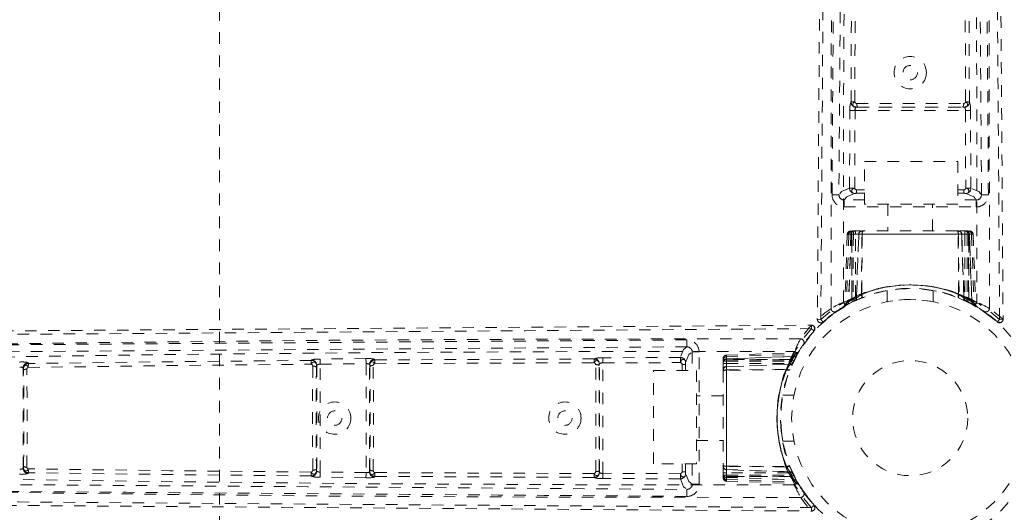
# Model space of a CAD drawing. Header units: inches. Extents: x 25.6 to 61.3, y 13.7 to 49.5.
# Tile 3 of 6: x 35.7 to 44.3, y 30.8 to 35.1. Entities that reach past the tile are written whole.
import ezdxf

# ---------------------------------------------------------------- set-up
doc = ezdxf.new("R2010")
doc.units = ezdxf.units.IN
doc.header["$MEASUREMENT"] = 0
doc.linetypes.add('SLD-Dashed', pattern=[0.075, 0.05, -0.025])

msp = doc.modelspace()

# ---------------------------------------------------------------- linework, layer by layer
at = {"color": 7, "linetype": 'SLD-Dashed', "lineweight": 0}
for p, q in [((37.4545, 25.8478), (37.4545, 37.3478)), ((42.9401, 34.3436), (42.9487, 36.2488)), ((42.9729, 34.3445), (42.9817, 36.2501)), ((43.9272, 36.2501), (43.936, 34.3444)), ((43.9688, 34.3436), (43.9602, 36.2488)), ((42.9401, 34.3436), (42.939, 34.3431)), ((43.9699, 34.3431), (43.9688, 34.3436)), ((42.9275, 33.5944), (42.9305, 34.2683)), ((42.9722, 33.5942), (42.9752, 34.2681)), ((42.9752, 34.2681), (43.9337, 34.2681)), ((42.9831, 34.2979), (42.9842, 34.2984)), ((42.9831, 34.2979), (43.9258, 34.2979)), ((43.9247, 34.2984), (43.9258, 34.2979)), ((43.9337, 34.2681), (43.9367, 33.5942)), ((43.9814, 33.5944), (43.9784, 34.2683)), ((43.0575, 33.8273), (43.8695, 33.8273)), ((43.0575, 33.4553), (43.0575, 33.8273)), ((43.8695, 33.8273), (43.8695, 33.4553)), ((42.8355, 33.5412), (42.8355, 33.5395)), ((42.8355, 33.5395), (42.8358, 33.5298)), ((42.9875, 33.5797), (42.9875, 33.5498)), ((42.9875, 33.5797), (43.0575, 33.5797)), ((42.9875, 33.5498), (43.0575, 33.5498)), ((43.8695, 33.5797), (43.9214, 33.5797)), ((43.8695, 33.5498), (43.9214, 33.5498)), ((43.9214, 33.5797), (43.9214, 33.5498)), ((43.9814, 33.5944), (43.9367, 33.5942)), ((44.0731, 33.5298), (44.0734, 33.5395)), ((44.0734, 33.5395), (44.0735, 33.5412)), ((42.8801, 33.4919), (42.8801, 33.4318)), ((43.0575, 33.4919), (42.8801, 33.4919)), ((43.8695, 33.4553), (43.0575, 33.4553)), ((43.2595, 33.4553), (43.2595, 33.2228)), ((43.6495, 33.2228), (43.6495, 33.4553)), ((44.0288, 33.4919), (43.8695, 33.4919)), ((44.0288, 33.4318), (44.0288, 33.4919)), ((42.8801, 33.4318), (44.0288, 33.4318)), ((42.9078, 33.1938), (42.8866, 32.5879)), ((42.9212, 33.1938), (42.9003, 32.5961)), ((42.9212, 33.1938), (42.9078, 33.1938)), ((42.9395, 33.1938), (42.9191, 32.6068)), ((42.942, 33.1974), (42.9195, 32.6034)), ((43.0064, 33.1938), (42.9395, 33.1938)), ((42.9466, 33.1938), (42.9462, 32.6364)), ((42.9472, 33.1938), (43.9617, 33.1938)), ((42.9481, 32.6373), (42.9472, 33.1938)), ((42.9607, 33.2228), (42.9511, 33.2228)), ((42.9604, 33.1938), (42.9599, 32.643)), ((42.9607, 33.2209), (42.9605, 33.1938)), ((43.9487, 33.1938), (42.9605, 33.1938)), ((43.0237, 33.2228), (42.9695, 33.2228)), ((42.9785, 32.6516), (42.9788, 33.1938)), ((42.9788, 33.1938), (43.9298, 33.1938)), ((42.9873, 32.6421), (43.0064, 33.1938)), ((43.0077, 33.1938), (42.9886, 32.6428)), ((43.0064, 33.1938), (43.0077, 33.1938)), ((43.0302, 32.6701), (43.0355, 33.1938)), ((43.0379, 33.1938), (43.0335, 32.6721)), ((43.0379, 33.1938), (43.0355, 33.1938)), ((43.0446, 33.2228), (43.0375, 33.2228)), ((43.871, 33.1938), (43.0379, 33.1938)), ((43.8636, 33.2228), (43.0453, 33.2228)), ((43.8714, 33.2228), (43.8643, 33.2228)), ((43.8754, 32.6721), (43.871, 33.1938)), ((43.8734, 33.1938), (43.871, 33.1938)), ((43.8734, 33.1938), (43.8786, 32.6702)), ((43.9395, 33.2228), (43.8852, 33.2228)), ((43.9203, 32.6428), (43.9012, 33.1938)), ((43.9012, 33.1938), (43.9025, 33.1938)), ((43.9025, 33.1938), (43.9216, 32.6421)), ((43.9694, 33.1938), (43.9025, 33.1938)), ((43.93, 33.1938), (43.9298, 33.1938)), ((43.93, 33.1938), (43.9304, 32.6516)), ((43.9578, 33.2228), (43.9482, 33.2228)), ((43.9487, 33.1938), (43.9491, 32.643)), ((43.9617, 33.1938), (43.9608, 32.6373)), ((43.9627, 32.6364), (43.9623, 33.1938)), ((43.9894, 32.6034), (43.9689, 33.1974)), ((43.9692, 33.2228), (43.9693, 33.2227)), ((43.9694, 33.1938), (43.9898, 32.6068)), ((43.9743, 33.2221), (43.9705, 33.2228)), ((43.9877, 33.1938), (44.0086, 32.5961)), ((44.0012, 33.1938), (43.9877, 33.1938)), ((44.0012, 33.1938), (44.0223, 32.5879)), ((43.2545, 32.7049), (43.2545, 32.6082)), ((43.6545, 32.6082), (43.6545, 32.7049)), ((43.6634, 32.7036), (43.6827, 32.7002)), ((42.8866, 32.5879), (42.9003, 32.5961)), ((42.9038, 32.5817), (42.9704, 32.6161)), ((42.9191, 32.6068), (42.9873, 32.6421)), ((42.9589, 32.6105), (42.9462, 32.6364)), ((42.9607, 32.6114), (42.9481, 32.6373)), ((42.9704, 32.6161), (42.9717, 32.6167)), ((42.9744, 32.618), (42.9722, 32.6169)), ((42.9886, 32.6428), (42.9873, 32.6421)), ((42.9903, 32.6253), (42.9917, 32.6259)), ((43.0302, 32.6701), (43.0335, 32.6721)), ((43.0324, 32.6433), (43.0372, 32.6452)), ((43.8717, 32.6452), (43.8763, 32.6434)), ((43.8754, 32.6721), (43.8786, 32.6702)), ((43.9172, 32.626), (43.9186, 32.6253)), ((43.9216, 32.6421), (43.9203, 32.6428)), ((43.9216, 32.6421), (43.9898, 32.6068)), ((43.9491, 32.643), (43.9367, 32.6169)), ((43.9372, 32.6167), (43.9385, 32.6161)), ((43.9385, 32.6161), (44.0051, 32.5817)), ((43.9608, 32.6373), (43.9482, 32.6114)), ((43.9627, 32.6364), (43.95, 32.6105)), ((44.0086, 32.5961), (44.0223, 32.5879)), ((42.6976, 32.4335), (42.7989, 32.5145)), ((42.8084, 32.5216), (42.9108, 32.5846)), ((42.8721, 32.5632), (42.8855, 32.5712)), ((44.0175, 32.5757), (44.031, 32.5678)), ((44.0234, 32.5712), (44.0368, 32.5632)), ((42.6475, 32.456), (42.6775, 32.4557)), ((41.5127, 32.2167), (41.511, 32.2168)), ((41.5224, 32.2164), (41.5127, 32.2167)), ((41.6204, 32.1721), (41.5603, 32.1721)), ((41.5603, 32.1721), (41.5603, 32.0128)), ((41.6204, 31.0234), (41.6204, 32.1721)), ((41.8584, 32.1445), (42.4643, 32.1656)), ((42.4562, 32.1519), (42.4643, 32.1656)), ((42.4765, 32.1608), (42.4844, 32.1743)), ((42.481, 32.1667), (42.489, 32.1801)), ((35.7949, 32.072), (35.7919, 32.0784)), ((38.2526, 32.1016), (38.2516, 32.0994)), ((38.3275, 32.1103), (38.2996, 32.1093)), ((38.7263, 32.115), (38.3275, 32.1103)), ((38.8034, 32.1035), (38.8012, 32.1082)), ((38.8022, 32.0705), (40.7078, 32.0793)), ((40.7086, 32.1121), (38.8034, 32.1035)), ((40.7091, 32.1132), (40.7086, 32.1121)), ((41.4578, 32.1247), (40.7839, 32.1217)), ((40.7841, 32.077), (41.458, 32.08)), ((41.4578, 32.1247), (41.458, 32.08)), ((41.8301, 32.1176), (41.8294, 32.1138)), ((41.8295, 32.1126), (41.8295, 32.1126)), ((41.8295, 32.1011), (41.8295, 32.0915)), ((41.8295, 32.0828), (41.8295, 32.0285)), ((42.4488, 32.1327), (41.8549, 32.1122)), ((41.8584, 32.131), (42.4562, 32.1519)), ((41.8584, 32.1445), (41.8584, 32.131)), ((41.8584, 32.1127), (42.4454, 32.1331)), ((41.8584, 32.1127), (41.8584, 32.0458)), ((42.4158, 32.106), (41.8584, 32.1056)), ((41.8584, 31.0905), (41.8584, 32.105)), ((41.8584, 32.105), (42.4149, 32.1041)), ((41.8584, 32.092), (42.4092, 32.0924)), ((41.8584, 32.092), (41.8584, 31.1039)), ((42.4092, 32.0924), (42.4353, 32.0801)), ((42.4101, 32.065), (42.4454, 32.1331)), ((42.4149, 32.1041), (42.4408, 32.0915)), ((42.4158, 32.106), (42.4417, 32.0933)), ((42.4355, 32.0805), (42.4362, 32.0819)), ((42.4362, 32.0819), (42.4705, 32.1484)), ((35.7479, 32.0337), (35.7509, 32.0273)), ((35.7479, 31.1619), (35.7479, 32.0337)), ((35.7798, 32.022), (35.7798, 32.022)), ((38.2971, 32.0547), (38.2981, 32.0569)), ((38.2981, 32.0569), (38.2981, 31.1387)), ((38.3281, 32.0655), (38.7268, 32.0703)), ((38.3281, 31.13), (38.3281, 32.0655)), ((38.7268, 32.0703), (38.7268, 31.1253)), ((38.7568, 32.0635), (38.759, 32.0588)), ((38.7568, 31.1321), (38.7568, 32.0635)), ((38.7887, 32.0539), (38.7887, 32.0538)), ((40.7538, 32.0681), (40.7543, 32.0691)), ((40.7543, 31.1264), (40.7543, 32.0691)), ((40.7841, 31.1186), (40.7841, 32.077)), ((41.225, 32.0128), (41.597, 32.0128)), ((41.225, 31.2008), (41.225, 32.0128)), ((41.4725, 32.0647), (41.5025, 32.0647)), ((41.4725, 32.0128), (41.4725, 32.0647)), ((41.5025, 32.0128), (41.5025, 32.0647)), ((41.597, 32.0128), (41.597, 31.2008)), ((41.8295, 32.0147), (41.8295, 32.0076)), ((41.8295, 32.0069), (41.8295, 31.1886)), ((41.8584, 32.0733), (42.4006, 32.0737)), ((41.8584, 32.0733), (41.8584, 32.0731)), ((41.8584, 31.1221), (41.8584, 32.0731)), ((41.8584, 32.0458), (42.4101, 32.065)), ((42.4095, 32.0636), (41.8584, 32.0445)), ((41.8584, 32.0445), (41.8584, 32.0458)), ((41.8584, 32.0167), (42.3821, 32.0219)), ((42.3802, 32.0188), (41.8584, 32.0143)), ((41.8584, 32.0167), (41.8584, 32.0143)), ((41.8584, 32.0143), (41.8584, 31.1813)), ((42.3802, 32.0188), (42.3821, 32.0219)), ((42.407, 32.015), (42.4088, 32.0196)), ((42.4101, 32.065), (42.4095, 32.0636)), ((42.4263, 32.0605), (42.4269, 32.0619)), ((41.8295, 31.7928), (41.597, 31.7928)), ((42.4436, 31.7978), (42.3469, 31.7978)), ((41.597, 31.4028), (41.8295, 31.4028)), ((42.3469, 31.3978), (42.4436, 31.3978)), ((35.7509, 31.1682), (35.7479, 31.1619)), ((35.7798, 31.1735), (35.7798, 31.1736)), ((38.2981, 31.1387), (38.2971, 31.1409)), ((38.759, 31.1368), (38.7568, 31.1321)), ((38.7887, 31.1417), (38.7887, 31.1417)), ((41.597, 31.2008), (41.225, 31.2008)), ((41.4725, 31.1308), (41.4725, 31.2008)), ((41.5025, 31.1308), (41.5025, 31.2008)), ((41.5603, 31.2008), (41.5603, 31.0234)), ((41.8295, 31.188), (41.8295, 31.1808)), ((41.8295, 31.1671), (41.8295, 31.1128)), ((41.8584, 31.1813), (42.3802, 31.1768)), ((41.8584, 31.1813), (41.8584, 31.1788)), ((42.3822, 31.1735), (41.8584, 31.1788)), ((41.8584, 31.1511), (42.4095, 31.1319)), ((41.8584, 31.1497), (41.8584, 31.1511)), ((41.8584, 31.1497), (41.8584, 31.0829)), ((42.4101, 31.1306), (41.8584, 31.1497)), ((42.3822, 31.1735), (42.3802, 31.1768)), ((42.4089, 31.1757), (42.407, 31.1805)), ((35.7919, 31.1171), (35.7949, 31.1235)), ((38.2516, 31.0962), (38.2526, 31.094)), ((38.3275, 31.0853), (38.2996, 31.0862)), ((38.7263, 31.0805), (38.3275, 31.0853)), ((38.7268, 31.1253), (38.3281, 31.13)), ((38.8012, 31.0873), (38.8034, 31.092)), ((40.7078, 31.1163), (38.8022, 31.1251)), ((40.7086, 31.0834), (38.8034, 31.092)), ((40.7086, 31.0834), (40.7091, 31.0824)), ((40.7543, 31.1264), (40.7538, 31.1275)), ((41.4578, 31.0708), (40.7839, 31.0738)), ((41.458, 31.1155), (40.7841, 31.1186)), ((41.4725, 31.1308), (41.5025, 31.1308)), ((41.8295, 31.104), (41.8295, 31.0945)), ((41.8313, 31.104), (41.8584, 31.1039)), ((41.8548, 31.0853), (42.4488, 31.0628)), ((42.4006, 31.1218), (41.8584, 31.1221)), ((41.8584, 31.1037), (42.4092, 31.1032)), ((42.4149, 31.0914), (41.8584, 31.0905)), ((41.8584, 31.0899), (42.4158, 31.0896)), ((41.8584, 31.0829), (42.4454, 31.0624)), ((41.8584, 31.0645), (42.4562, 31.0437)), ((41.8584, 31.0645), (41.8584, 31.0511)), ((41.8584, 31.0511), (42.4643, 31.0299)), ((42.4095, 31.1319), (42.4101, 31.1306)), ((42.4454, 31.0624), (42.4101, 31.1306)), ((42.4408, 31.104), (42.4149, 31.0914)), ((42.4417, 31.1022), (42.4158, 31.0896)), ((42.4269, 31.1337), (42.4263, 31.135)), ((42.4342, 31.1178), (42.4353, 31.1155)), ((42.4362, 31.1137), (42.4355, 31.115)), ((42.4705, 31.0471), (42.4362, 31.1137)), ((42.5307, 30.9517), (42.4676, 31.0541)), ((41.511, 30.9788), (41.5127, 30.9788)), ((41.5127, 30.9788), (41.5224, 30.9791)), ((41.5603, 31.0234), (41.6204, 31.0234)), ((42.4643, 31.0299), (42.4562, 31.0437)), ((42.489, 31.0154), (42.481, 31.0288)), ((42.6187, 30.8409), (42.5377, 30.9422)), ((42.5963, 30.7908), (42.5965, 30.8208))]:
    msp.add_line(p, q, dxfattribs=at)
at = {"color": 7, "linetype": 'SLD-Dashed', "lineweight": 0, "flags": 128}
for points in [[(42.8752, 32.6054), (42.8762, 34.4719), (42.8857, 36.3378), (42.9045, 38.2026), (42.9324, 40.0657), (42.9599, 41.5542), (42.9889, 43.0405), (43.0145, 44.5237), (43.0292, 46.0027), (43.0238, 47.4761)], [(43.8851, 47.4761), (43.8797, 46.0027), (43.8944, 44.5237), (43.92, 43.0405), (43.949, 41.5542), (43.9765, 40.0657), (44.0044, 38.2026), (44.0232, 36.3378), (44.0327, 34.4719), (44.0337, 32.6054)], [(42.7664, 32.5499), (42.7676, 34.6452), (42.7788, 36.7396), (42.8011, 38.8325), (42.8335, 40.9226), (42.8573, 42.2343), (42.8808, 43.5439), (42.9004, 44.8505), (42.9111, 46.1535), (42.9066, 47.4518)], [(44.1425, 32.5499), (44.1413, 34.6452), (44.1301, 36.7396), (44.1078, 38.8325), (44.0754, 40.9226), (44.0517, 42.2343), (44.0281, 43.5439), (44.0085, 44.8505), (43.9978, 46.1535), (44.0023, 47.4518)], [(42.7478, 46.9528), (42.7498, 46.2585), (42.7506, 45.5307), (42.7504, 44.7695), (42.749, 43.9749), (42.7468, 43.191), (42.7442, 42.5214), (42.7413, 41.8886), (42.7377, 41.2151), (42.7337, 40.5009), (42.7325, 40.3056), (42.7313, 40.1074), (42.73, 39.9063), (42.7287, 39.7036), (42.7279, 39.5878), (42.7263, 39.3424), (42.7245, 39.0732), (42.7216, 38.6419), (42.7182, 38.1609), (42.7145, 37.6301), (42.7104, 37.0497), (42.7076, 36.6594), (42.7046, 36.2495), (42.7017, 35.844), (42.699, 35.4621), (42.6963, 35.0947), (42.6919, 34.4746), (42.6877, 33.9006), (42.684, 33.3728), (42.6806, 32.8912), (42.6775, 32.4557)], [(44.1611, 46.9528), (44.159, 46.1032), (44.1584, 45.2138), (44.1593, 44.2845), (44.1617, 43.3187), (44.1647, 42.5281), (44.1676, 41.8973), (44.1711, 41.2234), (44.1752, 40.5064), (44.1764, 40.3099), (44.1776, 40.1104), (44.1789, 39.9079), (44.1802, 39.7036), (44.181, 39.5856), (44.1826, 39.3364), (44.1844, 39.0644), (44.1874, 38.6305), (44.1907, 38.1488), (44.1945, 37.6192), (44.1986, 37.0417), (44.2013, 36.6542), (44.2043, 36.2478), (44.2075, 35.8007), (44.2107, 35.3574), (44.2137, 34.9417), (44.2172, 34.4516), (44.2204, 34.0065), (44.2233, 33.6064), (44.2258, 33.2512), (44.228, 32.9411), (44.2299, 32.6759), (44.2314, 32.4556)], [(42.8441, 46.8377), (42.8451, 45.6099), (42.8433, 44.3791), (42.8391, 43.1351), (42.8329, 41.8746), (42.8257, 40.6605), (42.8177, 39.4466), (42.8165, 39.2738), (42.8152, 39.0963), (42.814, 38.9139), (42.8126, 38.7268), (42.8113, 38.535), (42.8104, 38.4089), (42.8088, 38.194), (42.8071, 37.9517), (42.8051, 37.6821), (42.8028, 37.3627), (42.8002, 37.0119), (42.7974, 36.6296), (42.7948, 36.2722), (42.7925, 35.9535), (42.7906, 35.691), (42.7889, 35.4622), (42.7875, 35.2672), (42.7868, 35.177), (42.7859, 35.0426), (42.7849, 34.9095), (42.7839, 34.7777), (42.783, 34.6472), (42.7789, 34.0798), (42.7751, 33.5376)], [(44.1338, 33.5376), (44.1294, 34.1656), (44.1246, 34.8275), (44.1227, 35.0967), (44.1212, 35.3038), (44.1198, 35.4955), (44.1182, 35.7181), (44.1163, 35.977), (44.1141, 36.268), (44.1118, 36.5912), (44.1092, 36.9405), (44.1068, 37.2662), (44.1046, 37.566), (44.1027, 37.8397), (44.0985, 38.4104), (44.0939, 39.0669), (44.0893, 39.7234), (44.0852, 40.3425), (44.0809, 41.023), (44.0744, 42.1738), (44.069, 43.3384), (44.0653, 44.5199), (44.0637, 45.6821), (44.0648, 46.8377)], [(42.9036, 46.7258), (42.9, 43.4294), (42.8823, 40.1324), (42.8589, 36.835), (42.8351, 33.5374)], [(44.0738, 33.5374), (44.05, 36.835), (44.0266, 40.1324), (44.0089, 43.4294), (44.0053, 46.7258)], [(42.7181, 46.4623), (42.7173, 43.3301), (42.6987, 39.7057), (42.6734, 36.081), (42.6475, 32.456)], [(44.1908, 46.4877), (44.1916, 43.33), (44.2102, 39.7057), (44.2355, 36.0809), (44.2614, 32.456)], [(42.9729, 34.3445), (42.9644, 34.3394), (42.9584, 34.3326), (42.9553, 34.3248), (42.9555, 34.3169), (42.959, 34.3097), (42.9654, 34.3038), (42.9741, 34.2999), (42.9842, 34.2984)], [(42.9905, 34.3299), (43.2205, 34.33), (43.4545, 34.33), (43.6884, 34.33), (43.9184, 34.3299)], [(43.9247, 34.2984), (43.9348, 34.2999), (43.9435, 34.3038), (43.9499, 34.3096), (43.9534, 34.3169), (43.9536, 34.3248), (43.9505, 34.3325), (43.9445, 34.3393), (43.936, 34.3445)], [(42.9305, 34.2683), (42.9322, 34.2683), (42.9352, 34.2683), (42.9396, 34.2683), (42.9452, 34.2683), (42.9518, 34.2682), (42.9592, 34.2682), (42.9671, 34.2681), (42.9752, 34.2681)], [(42.9977, 34.2992), (43.1091, 34.2992), (43.2217, 34.2992), (43.3349, 34.2992), (43.4481, 34.2992), (43.5755, 34.2992), (43.7023, 34.2992), (43.8108, 34.2992), (43.9113, 34.2992)], [(43.9337, 34.2681), (43.9418, 34.2681), (43.9497, 34.2682), (43.9571, 34.2682), (43.9637, 34.2683), (43.9693, 34.2683), (43.9737, 34.2683), (43.9767, 34.2683), (43.9784, 34.2683)], [(42.9275, 33.5944), (42.8583, 33.5659), (42.8375, 33.5403)], [(42.8801, 33.4919), (42.9031, 33.5206), (42.9722, 33.5493)], [(42.9275, 33.5944), (42.9291, 33.5944), (42.9322, 33.5944), (42.9366, 33.5944), (42.9422, 33.5943), (42.9488, 33.5943), (42.9562, 33.5943), (42.964, 33.5943), (42.9722, 33.5942)], [(42.9722, 33.5942), (42.9612, 33.5912), (42.9519, 33.5857), (42.9459, 33.5783), (42.9438, 33.57), (42.9459, 33.5619), (42.9519, 33.5553), (42.9612, 33.5508), (42.9722, 33.5493)], [(43.9367, 33.5493), (43.9477, 33.5508), (43.957, 33.5553), (43.963, 33.562), (43.9651, 33.57), (43.963, 33.5783), (43.957, 33.5857), (43.9477, 33.5912), (43.9367, 33.5942)], [(43.9367, 33.5493), (44.0058, 33.5206), (44.0288, 33.4919)], [(44.0738, 33.5374), (44.0506, 33.5659), (43.9814, 33.5944)], [(42.9078, 33.1938), (42.9105, 33.1938), (42.919, 33.1938), (42.9318, 33.1938), (42.947, 33.1938)], [(42.9604, 33.1938), (42.9459, 33.1938), (42.9333, 33.1938), (42.9247, 33.1938), (42.9212, 33.1938)], [(42.9411, 33.2016), (42.9404, 33.1997), (42.9395, 33.1938)], [(42.9395, 33.1938), (42.9398, 33.1938), (42.9417, 33.1938), (42.9452, 33.1938), (42.95, 33.1938), (42.9561, 33.1938), (42.9631, 33.1938), (42.9708, 33.1938), (42.9788, 33.1938)], [(43.0355, 33.1938), (43.0251, 33.1938), (43.0166, 33.1938), (43.0107, 33.1938), (43.0077, 33.1938)], [(43.0355, 33.1938), (43.0357, 33.1995), (43.0363, 33.205), (43.0371, 33.21), (43.0383, 33.2144), (43.0396, 33.2179), (43.0412, 33.2206), (43.0429, 33.2222), (43.0446, 33.2228)], [(43.8643, 33.2228), (43.866, 33.2222), (43.8677, 33.2206), (43.8693, 33.2179), (43.8706, 33.2144), (43.8718, 33.21), (43.8726, 33.205), (43.8732, 33.1995), (43.8734, 33.1938)], [(43.9012, 33.1938), (43.8982, 33.1938), (43.8923, 33.1938), (43.8838, 33.1938), (43.8734, 33.1938)], [(43.93, 33.1938), (43.938, 33.1938), (43.9457, 33.1938), (43.9528, 33.1938), (43.9588, 33.1938), (43.9637, 33.1938), (43.9672, 33.1938), (43.9691, 33.1938), (43.9694, 33.1938)], [(43.9877, 33.1938), (43.9843, 33.1938), (43.9757, 33.1938), (43.9633, 33.1938), (43.9487, 33.1938)], [(43.962, 33.1938), (43.9771, 33.1938), (43.9899, 33.1938), (43.9984, 33.1938), (44.0012, 33.1938)], [(43.2165, 32.6991), (43.2384, 32.7044), (43.2403, 32.7047)], [(42.9426, 32.6024), (42.9509, 32.6072), (42.9579, 32.6127)], [(43.0324, 32.6433), (43.0335, 32.6443), (43.0343, 32.6461), (43.0346, 32.6487), (43.0345, 32.652), (43.034, 32.656), (43.0331, 32.6604), (43.0318, 32.6651), (43.0302, 32.6701)], [(43.8763, 32.6434), (43.8752, 32.6444), (43.8744, 32.6462), (43.8741, 32.6488), (43.8742, 32.6521), (43.8747, 32.656), (43.8756, 32.6605), (43.877, 32.6652), (43.8786, 32.6702)], [(43.879, 32.6404), (44.0456, 32.5579), (44.2113, 32.4335)], [(43.9511, 32.6127), (43.958, 32.6073), (43.9663, 32.6024)], [(44.0004, 32.5843), (44.0067, 32.5835), (44.0123, 32.5875), (44.0167, 32.5931)], [(44.213, 32.4361), (44.2201, 32.4322), (44.2281, 32.4298), (44.2363, 32.4292), (44.2442, 32.4306), (44.2511, 32.4341), (44.2564, 32.4394), (44.2598, 32.446), (44.2611, 32.4535)], [(44.2614, 32.456), (44.2609, 32.4564), (44.2592, 32.4562), (44.2527, 32.4557), (44.243, 32.4559), (44.2372, 32.456), (44.2314, 32.4557)], [(28.0994, 32.3044), (28.949, 32.3023), (29.8385, 32.3017), (30.7677, 32.3026), (31.7335, 32.305), (32.5241, 32.308), (33.1549, 32.3109), (33.8288, 32.3144), (34.5458, 32.3185), (34.7423, 32.3197), (34.9418, 32.321), (35.1443, 32.3222), (35.3486, 32.3235), (35.4667, 32.3243), (35.7158, 32.3259), (35.9878, 32.3278), (36.4217, 32.3307), (36.9034, 32.3341), (37.4331, 32.3378), (38.0105, 32.3419), (38.398, 32.3447), (38.8044, 32.3476), (39.2515, 32.3508), (39.6948, 32.354), (40.1105, 32.357), (40.6006, 32.3605), (41.0457, 32.3637), (41.4458, 32.3666), (41.801, 32.3691), (42.1112, 32.3713), (42.3764, 32.3732), (42.5966, 32.3747)], [(28.5645, 32.3342), (31.7222, 32.3349), (35.3466, 32.3535), (38.9713, 32.3788), (42.5963, 32.4047)], [(42.5963, 32.4047), (42.5958, 32.4042), (42.5961, 32.4025), (42.5965, 32.396), (42.5963, 32.3863), (42.5962, 32.3805), (42.5965, 32.3747)], [(42.6162, 32.3564), (42.62, 32.3634), (42.6224, 32.3714), (42.623, 32.3797), (42.6216, 32.3876), (42.6181, 32.3944), (42.6129, 32.3997), (42.6062, 32.4031), (42.5988, 32.4044)], [(42.5024, 32.2858), (40.407, 32.2846), (38.3126, 32.2734), (36.2197, 32.2512), (34.1296, 32.2187), (32.8179, 32.195), (31.5084, 32.1714), (30.2017, 32.1518), (28.8987, 32.1412), (27.6004, 32.1457)], [(41.5146, 32.2771), (40.8866, 32.2727), (40.2248, 32.2679), (39.9555, 32.266), (39.7484, 32.2645), (39.5567, 32.2631), (39.3341, 32.2615), (39.0752, 32.2596), (38.7842, 32.2575), (38.4611, 32.2551), (38.1117, 32.2525), (37.786, 32.2501), (37.4863, 32.248), (37.2125, 32.246), (36.6419, 32.2418), (35.9853, 32.2372), (35.3288, 32.2327), (34.7098, 32.2285), (34.0293, 32.2242), (32.8785, 32.2177), (31.7139, 32.2123), (30.5323, 32.2086), (29.3702, 32.2071), (28.2145, 32.2081)], [(27.5762, 32.0285), (29.0495, 32.023), (30.5286, 32.0377), (32.0117, 32.0633), (33.498, 32.0923), (34.9866, 32.1198), (36.8496, 32.1477), (38.7145, 32.1665), (40.5803, 32.176), (42.4468, 32.177)], [(41.5149, 32.2171), (38.2172, 32.1933), (34.9198, 32.1699), (31.6228, 32.1522), (28.3264, 32.1486)], [(41.5149, 32.2171), (41.4863, 32.194), (41.4579, 32.1247)], [(41.503, 32.08), (41.5316, 32.1491), (41.5603, 32.1721)], [(38.2516, 32.0994), (37.0229, 32.0875), (35.7949, 32.072)], [(38.2971, 32.0547), (38.2957, 32.0649), (38.2918, 32.0738), (38.2859, 32.0804), (38.2784, 32.084), (38.2703, 32.0843), (38.2624, 32.081), (38.2555, 32.0749), (38.2502, 32.0663)], [(38.3281, 32.0655), (38.3279, 32.0811), (38.3277, 32.0956), (38.3276, 32.1058), (38.3275, 32.1103)], [(38.7268, 32.0703), (38.7267, 32.0785), (38.7266, 32.0864), (38.7266, 32.0938), (38.7265, 32.1004), (38.7264, 32.106), (38.7264, 32.1104), (38.7263, 32.1134), (38.7263, 32.115)], [(38.8022, 32.0705), (38.7972, 32.0785), (38.7907, 32.0842), (38.7834, 32.0871), (38.776, 32.0868), (38.7692, 32.0833), (38.7638, 32.077), (38.7603, 32.0685), (38.759, 32.0588)], [(40.7538, 32.0681), (40.7523, 32.0781), (40.7485, 32.0868), (40.7426, 32.0932), (40.7353, 32.0967), (40.7274, 32.0969), (40.7197, 32.0938), (40.7129, 32.0878), (40.7077, 32.0793)], [(40.7841, 32.077), (40.7841, 32.0852), (40.7841, 32.0931), (40.784, 32.1004), (40.784, 32.107), (40.7839, 32.1126), (40.7839, 32.117), (40.7839, 32.1201), (40.7839, 32.1217)], [(41.503, 32.08), (41.5014, 32.091), (41.4969, 32.1003), (41.4903, 32.1063), (41.4823, 32.1084), (41.4739, 32.1064), (41.4665, 32.1003), (41.461, 32.091), (41.458, 32.08)], [(41.8584, 32.1053), (41.8584, 32.1205), (41.8584, 32.1333), (41.8584, 32.1417), (41.8584, 32.1445)], [(41.8584, 32.131), (41.8584, 32.1276), (41.8584, 32.119), (41.8584, 32.1066), (41.8584, 32.092)], [(41.8584, 32.0733), (41.8584, 32.0813), (41.8584, 32.089), (41.8584, 32.0961), (41.8584, 32.1022), (41.8584, 32.107), (41.8584, 32.1105), (41.8584, 32.1124), (41.8584, 32.1127)], [(42.4396, 32.0944), (42.445, 32.1014), (42.4498, 32.1097)], [(42.468, 32.1437), (42.4687, 32.15), (42.4647, 32.1556), (42.4591, 32.16)], [(35.7929, 32.0382), (35.7881, 32.0463), (35.7818, 32.0521), (35.7748, 32.0551), (35.7676, 32.0549), (35.7609, 32.0515), (35.7556, 32.0453), (35.7522, 32.037), (35.7509, 32.0273)], [(35.7929, 32.0382), (37.0211, 32.0541), (38.2501, 32.0663)], [(40.7223, 31.1339), (40.7222, 31.3639), (40.7222, 31.5978), (40.7222, 31.8317), (40.7223, 32.0617)], [(40.753, 31.141), (40.753, 31.2525), (40.753, 31.365), (40.753, 31.4782), (40.753, 31.5914), (40.753, 31.7188), (40.753, 31.8456), (40.753, 31.9542), (40.753, 32.0546)], [(41.8295, 32.0076), (41.83, 32.0093), (41.8316, 32.011), (41.8343, 32.0126), (41.8379, 32.014), (41.8422, 32.0151), (41.8473, 32.016), (41.8527, 32.0165), (41.8584, 32.0167)], [(41.8584, 32.0445), (41.8584, 32.0416), (41.8584, 32.0356), (41.8584, 32.0271), (41.8584, 32.0167)], [(42.4088, 32.0196), (42.4079, 32.0185), (42.4061, 32.0178), (42.4034, 32.0174), (42.4001, 32.0175), (42.3962, 32.018), (42.3918, 32.019), (42.387, 32.0203), (42.3821, 32.0219)], [(42.3469, 31.4002), (42.3472, 31.399), (42.3441, 31.4169), (42.3386, 31.4547), (42.333, 31.5091), (42.3297, 31.5737), (42.3295, 31.5978)], [(42.3531, 31.3599), (42.3478, 31.3817), (42.3476, 31.3837)], [(42.4468, 31.0185), (40.5803, 31.0196), (38.7145, 31.029), (36.8496, 31.0478), (34.9866, 31.0757), (33.498, 31.1032), (32.0117, 31.1322), (30.5286, 31.1578), (29.0495, 31.1725), (27.5761, 31.1671)], [(35.7509, 31.1682), (35.7522, 31.1586), (35.7556, 31.1502), (35.7609, 31.1441), (35.7676, 31.1407), (35.7748, 31.1405), (35.7818, 31.1435), (35.7881, 31.1492), (35.7929, 31.1573)], [(38.2501, 31.1293), (37.0211, 31.1415), (35.7929, 31.1573)], [(38.2502, 31.1293), (38.2555, 31.1207), (38.2624, 31.1145), (38.2703, 31.1113), (38.2784, 31.1115), (38.2859, 31.1151), (38.2918, 31.1217), (38.2957, 31.1306), (38.2971, 31.1409)], [(38.759, 31.1368), (38.7603, 31.127), (38.7638, 31.1185), (38.7692, 31.1122), (38.776, 31.1087), (38.7834, 31.1084), (38.7907, 31.1113), (38.7972, 31.117), (38.8022, 31.1251)], [(41.8584, 31.1788), (41.8527, 31.179), (41.8473, 31.1796), (41.8422, 31.1804), (41.8379, 31.1816), (41.8343, 31.183), (41.8316, 31.1845), (41.83, 31.1862), (41.8295, 31.188)], [(41.8584, 31.1788), (41.8584, 31.1684), (41.8584, 31.1599), (41.8584, 31.154), (41.8584, 31.1511)], [(42.4089, 31.1757), (42.408, 31.1768), (42.4061, 31.1776), (42.4035, 31.1779), (42.4002, 31.1778), (42.3963, 31.1773), (42.3919, 31.1764), (42.3871, 31.1751), (42.3822, 31.1735)], [(42.5024, 30.9097), (40.407, 30.911), (38.3126, 30.9222), (36.2197, 30.9444), (34.1296, 30.9768), (32.8179, 31.0006), (31.5084, 31.0241), (30.2017, 31.0438), (28.8987, 31.0544), (27.6004, 31.0499)], [(38.2516, 31.0962), (37.0229, 31.108), (35.7949, 31.1235)], [(38.3275, 31.0853), (38.3275, 31.0869), (38.3276, 31.09), (38.3276, 31.0944), (38.3277, 31.0999), (38.3278, 31.1065), (38.3279, 31.1139), (38.328, 31.1218), (38.3281, 31.13)], [(38.7263, 31.0805), (38.7263, 31.0821), (38.7264, 31.0852), (38.7264, 31.0896), (38.7265, 31.0952), (38.7266, 31.1018), (38.7266, 31.1092), (38.7267, 31.1171), (38.7268, 31.1253)], [(40.7077, 31.1162), (40.7128, 31.1078), (40.7196, 31.1017), (40.7274, 31.0986), (40.7353, 31.0988), (40.7426, 31.1023), (40.7485, 31.1087), (40.7523, 31.1174), (40.7538, 31.1275)], [(40.7839, 31.0738), (40.7839, 31.0755), (40.7839, 31.0786), (40.7839, 31.083), (40.784, 31.0885), (40.784, 31.0951), (40.7841, 31.1025), (40.7841, 31.1104), (40.7841, 31.1186)], [(41.4578, 31.0708), (41.4578, 31.0725), (41.4579, 31.0755), (41.4579, 31.08), (41.4579, 31.0855), (41.4579, 31.0921), (41.4579, 31.0995), (41.458, 31.1074), (41.458, 31.1155)], [(41.4579, 31.0708), (41.4863, 31.0016), (41.512, 30.9808)], [(41.458, 31.1155), (41.4611, 31.1045), (41.4665, 31.0953), (41.4739, 31.0892), (41.4823, 31.0872), (41.4903, 31.0892), (41.4969, 31.0953), (41.5014, 31.1045), (41.503, 31.1155)], [(41.5603, 31.0234), (41.5316, 31.0464), (41.503, 31.1155)], [(41.8506, 31.0845), (41.8525, 31.0837), (41.8584, 31.0828)], [(41.8584, 31.0829), (41.8584, 31.0831), (41.8584, 31.085), (41.8584, 31.0885), (41.8584, 31.0933), (41.8584, 31.0994), (41.8584, 31.1064), (41.8584, 31.1141), (41.8584, 31.1221)], [(41.8584, 31.1037), (41.8584, 31.0892), (41.8584, 31.0766), (41.8584, 31.068), (41.8584, 31.0645)], [(41.8584, 31.0511), (41.8584, 31.0538), (41.8584, 31.0623), (41.8584, 31.0751), (41.8584, 31.0903)], [(42.4499, 31.0859), (42.445, 31.0942), (42.4396, 31.1012)], [(28.2145, 30.9874), (29.4424, 30.9885), (30.6732, 30.9866), (31.9172, 30.9824), (33.1776, 30.9762), (34.3917, 30.9691), (35.6057, 30.961), (35.7784, 30.9598), (35.956, 30.9586), (36.1383, 30.9573), (36.3254, 30.956), (36.5173, 30.9546), (36.6434, 30.9537), (36.8582, 30.9521), (37.1005, 30.9504), (37.3702, 30.9484), (37.6895, 30.9461), (38.0404, 30.9435), (38.4226, 30.9407), (38.78, 30.9381), (39.0987, 30.9358), (39.3612, 30.9339), (39.59, 30.9322), (39.785, 30.9308), (39.8753, 30.9301), (40.0096, 30.9292), (40.1427, 30.9282), (40.2745, 30.9273), (40.405, 30.9263), (40.9724, 30.9223), (41.5146, 30.9184)], [(28.3264, 31.0469), (31.6228, 31.0434), (34.9198, 31.0256), (38.2172, 31.0022), (41.5149, 30.9784)], [(28.0994, 30.8911), (28.7937, 30.8931), (29.5215, 30.8939), (30.2827, 30.8937), (31.0773, 30.8924), (31.8612, 30.8901), (32.5308, 30.8875), (33.1636, 30.8846), (33.8371, 30.8811), (34.5513, 30.877), (34.7467, 30.8758), (34.9449, 30.8746), (35.1459, 30.8733), (35.3486, 30.872), (35.4644, 30.8713), (35.7098, 30.8697), (35.979, 30.8678), (36.4103, 30.8649), (36.8914, 30.8616), (37.4221, 30.8578), (38.0025, 30.8537), (38.3928, 30.8509), (38.8027, 30.848), (39.2082, 30.845), (39.5901, 30.8423), (39.9576, 30.8396), (40.5777, 30.8352), (41.1516, 30.8311), (41.6794, 30.8273), (42.161, 30.8239), (42.5965, 30.8208)], [(28.5899, 30.8614), (31.7222, 30.8606), (35.3466, 30.842), (38.9712, 30.8167), (42.5963, 30.7908)]]:
    msp.add_lwpolyline(points, dxfattribs=at)
at = {"color": 7, "linetype": 'SLD-Dashed', "lineweight": 0}
for centre, radius in [((43.4545, 34.5978), 0.1405), ((43.4545, 34.5978), 0.0625), ((43.4545, 31.5978), 1.125), ((43.4545, 31.5978), 1.03), ((43.4545, 31.5978), 0.5), ((38.4545, 31.5978), 0.1405), ((40.4545, 31.5978), 0.1405), ((38.4545, 31.5978), 0.0625), ((40.4545, 31.5978), 0.0625)]:
    msp.add_circle(centre, radius, dxfattribs=at)
for centre, radius, start, end in [((43.1185, 34.2848), 0.1887, 161.99129, 184.99676), ((42.9842, 34.3431), 0.0451, 179.92946, 268.64107), ((42.9673, 33.9667), 0.3778, 89.15099, 94.12663), ((42.9852, 34.3435), 0.0451, 179.92875, 268.64027), ((42.9923, 34.35), 0.0202, 195.84881, 264.99063), ((43.0304, 34.3231), 0.0404, 170.22438, 216.17627), ((43.8785, 34.3231), 0.0405, 323.84437, 9.76721), ((43.9157, 34.3511), 0.0214, 277.22753, 341.98717), ((43.9237, 34.3435), 0.0451, 271.36133, 0.06967), ((43.9247, 34.3431), 0.0451, 271.35892, 0.07054), ((43.9419, 33.9768), 0.3677, 85.80511, 90.91727), ((43.7904, 34.2848), 0.1887, 355.00249, 18.00968), ((43.0117, 34.2744), 0.037, 140.58539, 189.86447), ((42.9948, 34.2335), 0.0658, 87.48665, 99.26526), ((43.9138, 34.2271), 0.0722, 81.25558, 91.98146), ((43.8928, 34.2733), 0.0412, 352.75241, 36.7979), ((42.8247, 38.4499), 4.9125, 269.42181, 270.1216), ((42.8801, 33.5368), 0.105, 179.58621, 269.98874), ((42.9725, 33.5943), 0.0451, 179.89226, 269.57498), ((42.9889, 33.5965), 0.0168, 187.75733, 265.45392), ((42.9849, 33.3957), 0.1541, 89.03864, 94.74024), ((43.9204, 33.5962), 0.0164, 273.52987, 353.2589), ((43.9233, 33.3755), 0.1743, 85.59061, 90.63052), ((43.9364, 33.5943), 0.0451, 270.42558, 0.0629), ((44.0288, 33.5368), 0.105, 270.0112, 0.41383), ((44.0842, 38.4486), 4.9113, 269.87831, 270.57827), ((42.8788, 33.5344), 0.0425, 186.08402, 271.75771), ((44.0301, 33.5344), 0.0425, 268.24252, 353.91588), ((42.9377, 33.1928), 0.03, 90.00475, 178.00546), ((42.99, 33.1249), 0.1049, 114.00671, 139.13248), ((42.9512, 33.1928), 0.03, 113.88984, 178.01793), ((42.9516, 33.191), 0.0317, 89.32244, 119.95646), ((42.9695, 33.1928), 0.03, 90.06288, 178.06905), ((42.9754, 33.1836), 0.0394, 84.23189, 144.8112), ((42.9741, 33.3035), 0.0834, 255.49271, 260.90701), ((43.4579, 33.2008), 0.4791, 177.36738, 180.83069), ((43.0363, 33.1929), 0.0299, 90.18767, 178.20468), ((43.0376, 33.1929), 0.0299, 90.18767, 178.20468), ((43.0727, 33.2004), 0.0354, 140.76667, 190.72701), ((43.8362, 33.2004), 0.0354, 349.27288, 39.23326), ((43.8713, 33.1929), 0.0299, 1.79526, 89.81232), ((43.8726, 33.1929), 0.0299, 1.7976, 89.81266), ((43.9255, 33.1752), 0.0478, 22.99714, 85.26768), ((42.2438, 33.1975), 1.686, 359.87376, 0.85766), ((43.9394, 33.1928), 0.03, 1.93095, 89.9371), ((43.9354, 33.2979), 0.0778, 279.46108, 285.03683), ((43.3472, 33.2003), 0.6015, 359.37821, 1.95881), ((43.9573, 33.1913), 0.0314, 57.52181, 90.70682), ((43.9268, 33.4113), 0.1933, 280.3771, 282.71169), ((43.9577, 33.1928), 0.03, 1.98201, 66.49744), ((43.9712, 33.1928), 0.03, 1.99458, 89.99519), ((43.97, 33.1923), 0.0305, 2.34722, 69.59563), ((43.4544, 31.598), 1.1573, 47.82593, 132.172), ((43.4545, 31.5657), 1.1902, 60.87547, 119.12453), ((43.4545, 31.5978), 1.1275, 60.46637, 119.53363), ((43.4545, 31.5989), 1.1553, 64.00678, 115.99322), ((43.4545, 31.5991), 1.1552, 64.64876, 115.35087), ((43.4545, 31.5987), 1.1556, 65.67578, 114.32475), ((43.4545, 31.6345), 1.1197, 67.91546, 112.08458), ((43.4404, 31.7138), 1.0084, 90.7973, 100.62536), ((43.4581, 31.6225), 1.1, 79.71751, 88.70507), ((43.4386, 31.367), 1.3606, 114.46155, 119.60709), ((42.9163, 32.618), 0.043, 197.02336, 245.80068), ((42.8704, 32.5971), 0.0299, 300.31925, 358.095), ((43.449, 31.9578), 0.8446, 126.53501, 131.75329), ((42.8723, 32.5838), 0.0187, 320.87605, 23.06795), ((43.4277, 31.9885), 0.8045, 125.55635, 130.95721), ((43.4546, 31.5976), 1.1277, 114.30799, 119.23221), ((42.8908, 32.6062), 0.0278, 298.03049, 1.57815), ((42.8892, 32.6078), 0.0299, 299.26523, 358.1973), ((43.4392, 31.9793), 0.815, 124.41851, 129.64928), ((43.0088, 32.6548), 0.0503, 193.56093, 226.97494), ((42.9576, 32.6429), 0.0297, 295.53182, 358.52554), ((42.9589, 32.6435), 0.0297, 295.45816, 358.52405), ((43.0725, 32.6837), 0.0994, 198.85615, 215.5709), ((43.4155, 32.0386), 0.7397, 121.39274, 125.24272), ((43.0039, 32.6543), 0.0345, 344.85248, 31.05051), ((43.4545, 31.5977), 1.0301, 78.80405, 101.19595), ((43.905, 32.6542), 0.0345, 148.94997, 195.14367), ((43.494, 32.0395), 0.7387, 54.755, 58.62536), ((43.8465, 32.6788), 0.0882, 323.22478, 342.07016), ((43.4546, 31.598), 1.1272, 60.7667, 65.69312), ((43.95, 32.6435), 0.0297, 181.47629, 244.54175), ((43.9513, 32.6429), 0.0297, 181.47839, 244.46834), ((43.4691, 31.9784), 0.8161, 50.354, 55.57941), ((43.4791, 31.9858), 0.8079, 49.05439, 54.43126), ((43.4607, 31.9588), 0.8433, 48.24261, 53.46907), ((43.5033, 31.683), 1.0293, 59.6488, 62.70338), ((44.0131, 32.6039), 0.0234, 171.71994, 234.90308), ((44.0197, 32.6078), 0.0299, 181.80267, 240.73486), ((44.0385, 32.5971), 0.0299, 181.90497, 239.68085), ((43.9926, 32.618), 0.043, 294.1913, 342.98427), ((43.4703, 31.3669), 1.3606, 60.39292, 65.53833), ((43.4444, 31.5691), 1.1924, 124.65626, 131.94184), ((43.4449, 31.6101), 1.112, 124.61861, 132.05562), ((42.7964, 32.55), 0.03, 180.32153, 304.04968), ((43.4544, 31.5978), 1.1275, 119.53358, 124.66138), ((42.8566, 32.5889), 0.03, 301.09963, 358.0159), ((43.4539, 31.5987), 1.1264, 118.66779, 120.30514), ((43.685, 31.9976), 0.666, 59.33391, 61.68111), ((43.4545, 31.5978), 1.1275, 55.33871, 60.46636), ((44.0523, 32.5889), 0.03, 181.98402, 238.90051), ((44.1125, 32.55), 0.03, 235.92516, 359.69141), ((43.4635, 31.6095), 1.1127, 47.94209, 55.37993), ((43.4657, 31.5706), 1.1904, 48.05152, 55.34903), ((42.6775, 32.4558), 0.03, 179.59712, 312.16344), ((42.7863, 32.5341), 0.1341, 215.77565, 228.60999), ((44.2314, 32.4558), 0.03, 227.83652, 0.40289), ((45.3878, 31.3872), 1.5745, 137.26168, 138.35279), ((43.4543, 31.5978), 1.1573, 137.82594, 222.17199), ((43.4816, 31.609), 1.1904, 138.05153, 145.34907), ((43.4427, 31.6069), 1.1126, 137.94194, 145.38012), ((42.5965, 32.3747), 0.03, 317.83685, 90.40256), ((43.6662, 33.5324), 1.5762, 227.26227, 228.35219), ((36.597, 32.2275), 4.9179, 359.87892, 0.57794), ((41.5154, 32.1721), 0.105, 0.01125, 90.41378), ((43.6853, 31.6136), 1.3606, 150.39294, 155.53837), ((42.5022, 32.2558), 0.03, 325.92524, 89.69117), ((41.5178, 32.1734), 0.0425, 358.24241, 83.91631), ((43.4865, 31.5978), 1.1902, 150.87548, 209.12452), ((43.0932, 31.6042), 0.843, 138.24186, 143.46974), ((42.4343, 32.1359), 0.043, 24.19112, 72.98443), ((43.3693, 31.6466), 1.0294, 149.649, 152.70317), ((42.4552, 32.1818), 0.0299, 271.90534, 329.68069), ((42.4633, 32.1956), 0.03, 271.98384, 328.90077), ((43.0554, 31.8279), 0.6669, 149.33579, 151.67977), ((43.4545, 31.5978), 1.1275, 145.3388, 150.46633), ((35.7386, 31.889), 0.1968, 74.2614, 96.27852), ((35.7931, 32.0333), 0.0451, 91.43777, 179.48677), ((38.4785, 32.0732), 0.2285, 173.42967, 181.75343), ((38.2519, 32.0542), 0.0451, 0.53507, 90.48323), ((38.2937, 31.9985), 0.111, 86.95492, 111.73798), ((38.253, 32.0565), 0.0451, 0.52478, 90.48212), ((38.746, 31.9165), 0.1995, 73.94143, 95.67357), ((38.8019, 32.0631), 0.0451, 90.88132, 179.49045), ((38.8041, 32.0584), 0.0451, 90.88399, 179.47211), ((39.0618, 32.077), 0.2597, 174.13547, 181.43244), ((41.0755, 32.0852), 0.3678, 175.80527, 180.9166), ((40.7011, 32.059), 0.0214, 7.22639, 71.98774), ((40.7087, 32.067), 0.0451, 1.36217, 90.06902), ((40.7675, 31.9337), 0.1887, 85.0024, 108.00968), ((40.7092, 32.068), 0.0451, 1.35926, 90.0702), ((40.7789, 32.0362), 0.0412, 82.7518, 126.79838), ((41.4579, 32.0797), 0.0451, 0.42584, 90.06291), ((41.4561, 32.0637), 0.0164, 3.53184, 83.25751), ((41.6765, 32.0666), 0.1741, 175.58619, 180.63382), ((41.8609, 32.1006), 0.0314, 147.5217, 180.70738), ((41.8595, 32.1145), 0.03, 91.99461, 179.99517), ((41.8771, 32.0688), 0.0478, 112.99669, 175.26809), ((41.8594, 32.0827), 0.03, 91.93117, 179.93687), ((41.6409, 32.0701), 0.1934, 10.37761, 12.71117), ((41.7542, 32.0787), 0.078, 9.46684, 15.0324), ((41.8519, 31.4907), 0.6014, 89.37791, 91.95911), ((41.8599, 32.1133), 0.0305, 92.34696, 159.59588), ((41.8594, 32.1011), 0.03, 91.98221, 156.49732), ((43.4534, 31.5978), 1.1553, 154.00675, 205.99325), ((43.4532, 31.5978), 1.1552, 154.64876, 205.35087), ((43.4545, 31.5978), 1.1275, 150.46636, 209.53364), ((43.0727, 31.6132), 0.8148, 140.34974, 145.58358), ((43.0663, 31.6225), 0.8078, 139.05393, 144.43172), ((42.4087, 32.0933), 0.0297, 271.47608, 334.54189), ((42.4093, 32.0947), 0.0297, 271.47818, 334.46833), ((43.4545, 31.5978), 1.1275, 150.76732, 155.69242), ((42.4483, 32.1564), 0.0234, 261.71934, 324.9035), ((42.4445, 32.163), 0.0299, 271.80307, 330.73461), ((35.7264, 32.0051), 0.0358, 53.0297, 103.66851), ((35.7961, 32.0269), 0.0451, 91.46117, 179.46375), ((35.6886, 32.0167), 0.0632, 358.50226, 9.67685), ((35.7746, 31.9835), 0.0389, 82.26092, 125.80139), ((2.3464, 31.5978), 33.408, 359.28434, 0.71566), ((35.7985, 32.0203), 0.0188, 107.2616, 174.6649), ((0.5093, 31.5978), 35.273, 359.31088, 0.68904), ((35.9558, 32.0455), 0.1631, 170.64051, 182.56296), ((38.2437, 32.046), 0.0213, 6.68279, 72.27595), ((72.4772, 31.5978), 34.2154, 179.24529, 180.75475), ((38.2715, 32.0069), 0.0421, 54.17876, 99.09873), ((71.8687, 31.5978), 33.5756, 179.24355, 180.75645), ((38.3687, 32.0426), 0.0726, 170.44133, 181.23211), ((38.3227, 32.0277), 0.0382, 81.97092, 130.19054), ((38.7345, 32.0344), 0.0366, 52.44377, 102.03709), ((38.6974, 32.048), 0.0625, 358.47952, 9.92751), ((38.7832, 32.0161), 0.0382, 81.70763, 127.57482), ((5.3481, 31.5978), 33.4149, 359.23081, 0.76919), ((38.808, 32.052), 0.0194, 107.43875, 174.46462), ((3.8046, 31.5978), 34.9871, 359.25315, 0.74681), ((40.7292, 32.0218), 0.0405, 53.84391, 99.76779), ((40.8251, 32.0571), 0.0721, 171.25155, 181.98424), ((41.8547, 30.3863), 1.6869, 89.87385, 90.85727), ((41.8593, 32.016), 0.0299, 91.79746, 179.81266), ((41.8593, 32.0146), 0.0299, 91.79557, 179.81201), ((41.8518, 31.9795), 0.0354, 79.27354, 129.23253), ((43.4536, 31.5978), 1.1556, 155.67577, 204.32476), ((43.4177, 31.5978), 1.1197, 157.91546, 202.08459), ((42.398, 32.0483), 0.0345, 238.95007, 285.14385), ((43.0129, 31.6372), 0.7389, 144.75556, 148.62487), ((42.3734, 31.9898), 0.0882, 53.22464, 72.0701), ((35.7264, 31.1904), 0.0358, 256.32964, 306.97215), ((35.7931, 31.1623), 0.0451, 180.51313, 268.56234), ((35.6853, 31.1791), 0.0665, 350.60491, 1.21815), ((35.7961, 31.1686), 0.0451, 180.53621, 268.53888), ((35.7746, 31.212), 0.0389, 234.19716, 277.73933), ((35.7991, 31.1757), 0.0194, 186.59061, 251.46964), ((35.9558, 31.15), 0.163, 177.43755, 189.36096), ((38.2444, 31.149), 0.0205, 286.41827, 354.62244), ((38.2519, 31.1413), 0.0451, 269.51713, 359.46458), ((38.253, 31.1391), 0.0451, 269.51895, 359.47418), ((38.2715, 31.1886), 0.0421, 260.90166, 305.82085), ((38.3651, 31.1527), 0.069, 178.48158, 189.84504), ((38.3227, 31.1678), 0.0382, 229.81058, 278.0279), ((38.6941, 31.1478), 0.0659, 350.36362, 1.22975), ((38.8041, 31.1372), 0.0451, 180.52792, 269.116), ((38.7832, 31.1794), 0.0382, 232.42504, 278.29231), ((38.8086, 31.1441), 0.0201, 186.84872, 251.24562), ((40.7292, 31.1737), 0.0404, 260.22448, 306.1762), ((40.8188, 31.1381), 0.0658, 177.48745, 189.26695), ((41.8518, 31.216), 0.0354, 230.76687, 280.72686), ((41.8593, 31.1809), 0.0299, 180.18786, 268.20464), ((41.8593, 31.1796), 0.0299, 180.18793, 268.20457), ((42.398, 31.1472), 0.0345, 74.85243, 121.05058), ((43.0137, 31.5589), 0.7399, 211.39315, 215.24217), ((35.7386, 31.3065), 0.1967, 263.7212, 285.73896), ((38.4785, 31.1223), 0.2285, 178.24656, 186.57033), ((38.2937, 31.1971), 0.111, 248.26279, 273.04455), ((38.746, 31.279), 0.1995, 264.32618, 286.05887), ((38.7345, 31.1611), 0.0366, 257.96129, 307.55792), ((38.8019, 31.1325), 0.0451, 180.50952, 269.1187), ((39.0619, 31.1186), 0.2599, 178.56907, 185.8612), ((40.7022, 31.1356), 0.0202, 285.85022, 354.98923), ((41.0855, 31.1106), 0.3779, 179.15148, 184.12665), ((40.7087, 31.1286), 0.0451, 269.92931, 358.63951), ((40.7092, 31.1275), 0.0451, 269.92994, 358.64076), ((40.7675, 31.2618), 0.1887, 251.99107, 274.99693), ((40.7778, 31.155), 0.037, 230.58506, 279.86466), ((41.4579, 31.1159), 0.0451, 269.8929, 359.57434), ((41.4557, 31.1322), 0.0168, 277.75865, 355.45203), ((41.6566, 31.1283), 0.1541, 179.03952, 184.74045), ((41.8686, 31.1188), 0.0394, 174.23198, 234.81131), ((41.8612, 31.095), 0.0317, 179.3234, 209.95598), ((41.8515, 31.6012), 0.4791, 267.36742, 270.83065), ((41.8594, 31.1128), 0.03, 180.0631, 268.06898), ((41.7488, 31.1174), 0.0834, 345.4914, 350.90936), ((41.8595, 31.0811), 0.03, 180.00498, 268.00522), ((41.9273, 31.1333), 0.1049, 204.00708, 229.13241), ((41.8594, 31.0945), 0.03, 203.89019, 268.01773), ((42.3685, 31.2158), 0.0994, 288.85612, 305.57076), ((43.073, 31.5825), 0.815, 214.41848, 219.6493), ((42.3974, 31.1521), 0.0503, 283.56121, 316.97454), ((43.0637, 31.571), 0.8045, 215.55635, 220.9572), ((42.4087, 31.1022), 0.0297, 25.45806, 88.52417), ((42.4093, 31.1009), 0.0297, 25.53215, 88.52531), ((43.0945, 31.5924), 0.8447, 216.53551, 221.75287), ((43.4547, 31.5979), 1.1277, 204.30799, 209.23222), ((42.446, 31.0341), 0.0278, 28.0305, 91.57823), ((42.4445, 31.0325), 0.0299, 29.26515, 88.19726), ((43.4548, 31.598), 1.1279, 208.66881, 210.30401), ((41.5154, 31.0234), 0.105, 269.5862, 359.98875), ((36.5958, 30.968), 4.9191, 359.42214, 0.12099), ((41.5178, 31.0221), 0.0425, 276.08379, 1.75772), ((42.4343, 31.0596), 0.043, 287.02381, 335.80025), ((43.6853, 31.5819), 1.3605, 204.46152, 209.60715), ((42.4552, 31.0137), 0.0299, 30.31899, 88.09504), ((42.4685, 31.0156), 0.0187, 50.87568, 113.06825), ((42.4633, 30.9999), 0.03, 31.09917, 88.01628), ((43.4544, 31.5978), 1.1275, 209.53363, 214.6613), ((42.5022, 30.9397), 0.03, 270.32153, 34.04969), ((43.4832, 31.5878), 1.1924, 214.65631, 221.94174), ((43.4422, 31.5883), 1.112, 214.61858, 222.05564), ((42.5965, 30.8208), 0.03, 269.59727, 42.16324), ((42.5181, 30.9296), 0.134, 305.77147, 318.61392)]:
    msp.add_arc(centre, radius, start, end, dxfattribs=at)

doc.saveas('drawing.dxf')
